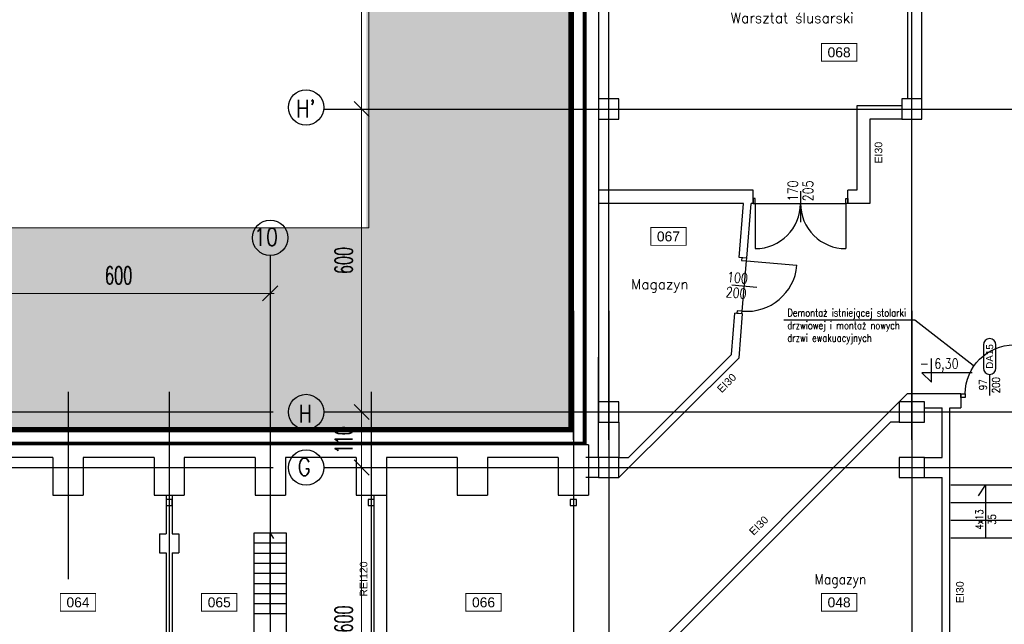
# Model space of a CAD drawing. Header units: centimetres. Extents: x -228435 to 56419, y -89367 to 477256.
# Tile 33 of 53: x -82798 to -63310, y 73896 to 85869. Entities that reach past the tile are written whole.
import ezdxf
from ezdxf.enums import TextEntityAlignment as Align

# ---------------------------------------------------------------- set-up
doc = ezdxf.new("R2010")
doc.units = ezdxf.units.CM
doc.header["$LTSCALE"] = 50
doc.header["$PDMODE"] = 35
doc.header["$PDSIZE"] = 0.1
doc.linetypes.add('Kondygnacja -1$0$HIDDEN2', pattern=[4.7625, 3.175, -1.5875])
doc.linetypes.add('Osie rzutów$0$DASHDOT2', pattern=[12.7, 6.35, -3.175, 0, -3.175])
doc.layers.get('0').update_dxf_attribs({"color": 8})
doc.layers.get('DEFPOINTS').update_dxf_attribs({"color": 8})
for name, color, linetype in [('Kondygnacja -1$0$ARCH_CIENKIE_IST', 8, 'Continuous'), ('Kondygnacja -1$0$ARCH_GRUNT', 8, 'Continuous'), ('Kondygnacja -1$0$ARCH_INFO_ETYK_DRZWI', 8, 'Continuous'), ('Kondygnacja -1$0$ARCH_INFO_ETYK_DRZWI_IST', 8, 'Continuous'), ('Kondygnacja -1$0$ARCH_INFO_KOTY_WYSOKOŚCIOWE_IST', 8, 'Continuous'), ('Kondygnacja -1$0$ARCH_INFO_ODPORNOŚĆ OGNIOWA', 8, 'Continuous'), ('Kondygnacja -1$0$ARCH_INFO_OPISY', 8, 'Continuous'), ('Kondygnacja -1$0$ARCH_INFO_OPISY_IST', 8, 'Continuous'), ('Kondygnacja -1$0$ARCH_INFO_SCHODY_IST', 8, 'Continuous'), ('Kondygnacja -1$0$ARCH_MUROWANE_IST', 8, 'Continuous'), ('Kondygnacja -1$0$ARCH_POMOCNICZE_IST', 8, 'Kondygnacja -1$0$HIDDEN2'), ('Kondygnacja -1$0$ARCH_SCHODY_IST', 8, 'Continuous'), ('Kondygnacja -1$0$ARCH_STAL_IST', 8, 'Continuous'), ('Kondygnacja -1$0$ARCH_STROP', 8, 'Continuous'), ('Kondygnacja -1$0$ARCH_WIDOK_IST', 8, 'Continuous'), ('Kondygnacja -1$0$ARCH_ŚLUSARKA_DRZWI', 8, 'Continuous'), ('Kondygnacja -1$0$ARCH_ŚLUSARKA_DRZWI_IST', 8, 'Continuous'), ('Kondygnacja -1$0$ARCH_ŻELBET_IST', 8, 'Continuous'), ('Osie rzutów$0$ARCH_INFO_OSIE_IST', 8, 'Osie rzutów$0$DASHDOT2'), ('Osie rzutów$0$ARCH_INFO_OSIE_OPISY_IST', 8, 'Continuous'), ('Pomieszczenia -1$0$ARCH_INFO_AREA_ETYKIETY_200', 8, 'Continuous')]:
    doc.layers.add(name, color=color, linetype=linetype)
doc.layers.add('Kondygnacja -1$0$RYSUNKOWE_NIEDRUK', color=8, linetype='Continuous', lineweight=9, plot=False)
doc.layers.add('Osie rzutów$0$ARCH_INFO_WYMIARY', color=8, linetype='Continuous', lineweight=9)
doc.styles.add('Kondygnacja -1$0$Arial', font='ARIAL.TTF')
doc.styles.add('Kondygnacja -1$0$Romans', font='Romans.shx', dxfattribs={"width": 0.7})
doc.styles.add('Kondygnacja -1$0$ROMANS-50-CM', font='romans.shx', dxfattribs={"width": 0.8, "height": 10})
doc.styles.add('Kondygnacja -1$0$Standard', font='txt')
doc.styles.add('Osie rzutów$0$ROMANS-250-CM', font='romans.shx', dxfattribs={"width": 0.8, "height": 50})
doc.styles.add('Osie rzutów$0$wymiary_cuprum', font='Romans.shx', dxfattribs={"width": 0.6})
doc.styles.add('Pomieszczenia -1$0$Arial', font='ARIAL.TTF')
doc.dimstyles.new('Kondygnacja -1$0$ISO-25', dxfattribs={"dimtxt": 2.5, "dimasz": 2.5, "dimexe": 1.25, "dimexo": 0.625, "dimtad": 1, "dimtxsty": 'Kondygnacja -1$0$Standard', "dimcen": 2.5, "dimadec": 0, "dimazin": 0, "dimtfac": 1, "dimtmove": 0, "dimatfit": 3, "dimfxl": 0, "dimarcsym": 0})
doc.dimstyles.new('Osie rzutów$0$ARCH_ CT', dxfattribs={"dimtxt": 20, "dimasz": 20, "dimexe": 12, "dimexo": 20, "dimgap": 5, "dimtad": 1, "dimdec": 1, "dimrnd": 0.5, "dimzin": 9, "dimdsep": 46, "dimtxsty": 'Osie rzutów$0$wymiary_cuprum', "dimblk": 'Osie rzutów$0$_Oblique', "dimcen": 8, "dimdle": 12, "dimclrd": 256, "dimclre": 256, "dimclrt": 55, "dimadec": 1, "dimazin": 0, "dimtfac": 1, "dimtdec": 1, "dimtmove": 1, "dimatfit": 2, "dimldrblk": 'Osie rzutów$0$_Dot', "dimfxl": 0, "dimtolj": 1, "dimtzin": 0, "dimlwd": -1, "dimlwe": -1, "dimarcsym": 0})

# ---------------------------------------------------------------- blocks, each defined once
blk = doc.blocks.new('Kondygnacja -1$0$T-drzwi_góra-200')
at = {"layer": 'Kondygnacja -1$0$ARCH_INFO_ETYK_DRZWI'}
blk.add_line((0, 0), (0, 60), dxfattribs=at)
blk.add_lwpolyline([(-17.5, 143.7), (-17.5, 77.5, 1), (17.5, 77.5), (17.5, 143.7, 1)], format="xyb", close=True, dxfattribs=at)
at = {"layer": 'Kondygnacja -1$0$ARCH_INFO_ETYK_DRZWI', "style": 'Kondygnacja -1$0$Arial'}
blk.add_attdef('ADS_DRZWI:SYMBOL', text='', height=20, rotation=90, dxfattribs=at).set_placement((0, 110.6), align=Align.MIDDLE)
at = {"layer": 'Kondygnacja -1$0$ARCH_INFO_ETYK_DRZWI', "style": 'Kondygnacja -1$0$Romans', "width": 0.8}
for tag, p in [('ADS_DRZWI:SZEROKOŚĆ', (-8, 30.5)), ('ADS_DRZWI:WYSOKOŚĆ', (29, 29.5))]:
    blk.add_attdef(tag, text='', height=22, rotation=90, dxfattribs=at).set_placement(p, align=Align.CENTER)
at = {"layer": 'Kondygnacja -1$0$ARCH_INFO_ETYK_DRZWI', "color": 1, "style": 'Kondygnacja -1$0$Arial'}
blk.add_attdef('ADS_DRZWI:ODPORNOŚĆ_OGNIOWA', text='', height=22, dxfattribs=at).set_placement((-0.1, -45.8), align=Align.BOTTOM_CENTER)
blk = doc.blocks.new('Kondygnacja -1$0$_Dot')
at = {"color": 0, "linetype": 'ByBlock', "lineweight": -2}
blk.add_line((-0.5, 0), (-1, 0), dxfattribs=at)
at = {"color": 0, "linetype": 'ByBlock', "const_width": 0.5}
blk.add_lwpolyline([(-0.25, 0, 1), (0.25, 0, 1)], format="xyb", close=True, dxfattribs=at)
blk = doc.blocks.new('Kondygnacja -1$0$DRZWI100')
blk.add_line((-50, 0), (-50, 100))
at = {"lineweight": -3}
for p, q in [((0, -25), (0, 25)), ((-50, 0), (-55, 0)), ((-55, 0), (-55, -10)), ((-50, -10), (-50, 0)), ((50, 0), (-50, 0)), ((55, 0), (50, 0)), ((50, 0), (50, -10)), ((55, -10), (55, 0)), ((-55, -10), (-50, -10)), ((50, -10), (55, -10))]:
    blk.add_line(p, q, dxfattribs=at)
blk.add_arc((-50, 0), 100, 0, 90, dxfattribs=at)
blk = doc.blocks.new('Pomieszczenia -1$0$etykieta_numer')
at = {"color": 0, "linetype": 'ByBlock', "const_width": 2.44}
blk.add_lwpolyline([(-50, -50), (-50, 0), (50, 0), (50, -50)], close=True, dxfattribs=at)
at = {"color": 0, "linetype": 'ByBlock', "style": 'Pomieszczenia -1$0$Arial'}
blk.add_attdef('AECAREA:NUMER_LOKALU', text='', height=28, dxfattribs=at).set_placement((0, -25), align=Align.MIDDLE)
blk = doc.blocks.new('Osie rzutów$0$_Oblique')
at = {"color": 0, "linetype": 'ByBlock', "lineweight": -2}
blk.add_line((-0.5, -0.5), (0.5, 0.5), dxfattribs=at)
blk = doc.blocks.new('*D1212')
at = {"layer": 'DEFPOINTS', "color": 0}
for p in [(4545, 13510), (4511, 12910), (4545, 12910)]:
    blk.add_point(p, dxfattribs=at)
at = {"layer": 'Osie rzutów$0$ARCH_INFO_WYMIARY'}
for p, q in [((4530, 13510), (4503, 13510)), ((4511, 13518), (4511, 12902)), ((4530, 12910), (4503, 12910))]:
    blk.add_line(p, q, dxfattribs=at)
at = {"layer": 'Osie rzutów$0$ARCH_INFO_WYMIARY', "xscale": 30, "yscale": 30, "zscale": 30}
for p, rotation in [((4511, 13510), 90), ((4511, 12910), 270)]:
    blk.add_blockref('Osie rzutów$0$_Oblique', p, dxfattribs=dict(at, rotation=rotation))
at = {"layer": 'Osie rzutów$0$ARCH_INFO_WYMIARY', "color": 55, "insert": (4475.5, 13210), "char_height": 35, "attachment_point": 5, "rotation": 90, "style": 'Osie rzutów$0$wymiary_cuprum'}
blk.add_mtext('\\A1;600', dxfattribs=at)
blk = doc.blocks.new('Osie rzutów$0$_Dot')
at = {"color": 0, "linetype": 'ByBlock', "lineweight": -2}
blk.add_line((-0.5, 0), (-1, 0), dxfattribs=at)
at = {"color": 0, "linetype": 'ByBlock', "const_width": 0.5}
blk.add_lwpolyline([(-0.25, 0, 1), (0.25, 0, 1)], format="xyb", close=True, dxfattribs=at)
blk = doc.blocks.new('*D1213')
at = {"layer": 'DEFPOINTS', "color": 0}
for p in [(4545, 12910), (4511, 12310), (4545, 12310)]:
    blk.add_point(p, dxfattribs=at)
at = {"layer": 'Osie rzutów$0$ARCH_INFO_WYMIARY'}
for p, q in [((4530, 12910), (4503, 12910)), ((4511, 12918), (4511, 12302)), ((4530, 12310), (4503, 12310))]:
    blk.add_line(p, q, dxfattribs=at)
at = {"layer": 'Osie rzutów$0$ARCH_INFO_WYMIARY', "xscale": 30, "yscale": 30, "zscale": 30}
for p, rotation in [((4511, 12910), 90), ((4511, 12310), 270)]:
    blk.add_blockref('Osie rzutów$0$_Oblique', p, dxfattribs=dict(at, rotation=rotation))
at = {"layer": 'Osie rzutów$0$ARCH_INFO_WYMIARY', "color": 55, "insert": (4475.5, 12610), "char_height": 35, "attachment_point": 5, "rotation": 90, "style": 'Osie rzutów$0$wymiary_cuprum'}
blk.add_mtext('\\A1;600', dxfattribs=at)
blk = doc.blocks.new('*D1223')
at = {"layer": 'DEFPOINTS', "color": 0}
for p in [(3730, 12581.6), (4330, 12581.6), (4330, 12544.9)]:
    blk.add_point(p, dxfattribs=at)
at = {"layer": 'Osie rzutów$0$ARCH_INFO_WYMIARY'}
for p, q in [((3730, 12566.6), (3730, 12536.9)), ((4330, 12566.6), (4330, 12536.9)), ((3722, 12544.9), (4338, 12544.9))]:
    blk.add_line(p, q, dxfattribs=at)
at = {"layer": 'Osie rzutów$0$ARCH_INFO_WYMIARY', "xscale": 30, "yscale": 30, "zscale": 30, "rotation": 180}
blk.add_blockref('Osie rzutów$0$_Oblique', (3730, 12544.9), dxfattribs=at)
at = {"layer": 'Osie rzutów$0$ARCH_INFO_WYMIARY', "xscale": 30, "yscale": 30, "zscale": 30}
blk.add_blockref('Osie rzutów$0$_Oblique', (4330, 12544.9), dxfattribs=at)
at = {"layer": 'Osie rzutów$0$ARCH_INFO_WYMIARY', "color": 55, "insert": (4030, 12580.4), "char_height": 35, "attachment_point": 5, "style": 'Osie rzutów$0$wymiary_cuprum'}
blk.add_mtext('\\A1;600', dxfattribs=at)
blk = doc.blocks.new('*D1257')
at = {"layer": 'DEFPOINTS', "color": 0}
for p in [(4545, 12200), (4511, 11600), (4545, 11600)]:
    blk.add_point(p, dxfattribs=at)
at = {"layer": 'Osie rzutów$0$ARCH_INFO_WYMIARY'}
for p, q in [((4530, 12200), (4503, 12200)), ((4511, 12208), (4511, 11592)), ((4530, 11600), (4503, 11600))]:
    blk.add_line(p, q, dxfattribs=at)
at = {"layer": 'Osie rzutów$0$ARCH_INFO_WYMIARY', "xscale": 30, "yscale": 30, "zscale": 30}
for p, rotation in [((4511, 12200), 90), ((4511, 11600), 270)]:
    blk.add_blockref('Osie rzutów$0$_Oblique', p, dxfattribs=dict(at, rotation=rotation))
at = {"layer": 'Osie rzutów$0$ARCH_INFO_WYMIARY', "color": 55, "insert": (4475.5, 11900), "char_height": 35, "attachment_point": 5, "rotation": 90, "style": 'Osie rzutów$0$wymiary_cuprum'}
blk.add_mtext('\\A1;600', dxfattribs=at)
blk = doc.blocks.new('*D1258')
at = {"layer": 'DEFPOINTS', "color": 0}
for p in [(4545, 12310), (4511, 12200), (4545, 12200)]:
    blk.add_point(p, dxfattribs=at)
at = {"layer": 'Osie rzutów$0$ARCH_INFO_WYMIARY'}
for p, q in [((4511, 12318), (4511, 12192)), ((4530, 12310), (4503, 12310)), ((4530, 12200), (4503, 12200))]:
    blk.add_line(p, q, dxfattribs=at)
at = {"layer": 'Osie rzutów$0$ARCH_INFO_WYMIARY', "xscale": 30, "yscale": 30, "zscale": 30}
for p, rotation in [((4511, 12310), 90), ((4511, 12200), 270)]:
    blk.add_blockref('Osie rzutów$0$_Oblique', p, dxfattribs=dict(at, rotation=rotation))
at = {"layer": 'Osie rzutów$0$ARCH_INFO_WYMIARY', "color": 55, "insert": (4475.5, 12255), "char_height": 35, "attachment_point": 5, "rotation": 90, "style": 'Osie rzutów$0$wymiary_cuprum'}
blk.add_mtext('\\A1;110', dxfattribs=at)
blk = doc.blocks.new('Osie rzutów')
at = {"layer": 'Osie rzutów$0$ARCH_INFO_OSIE_IST', "ltscale": 10}
for p, q in [((4930, 12255), (4930, 15006.6)), ((5000, 12255), (5000, 14934.6)), ((5600, 12255), (5600, 14934.6)), ((4436.04, 12910), (7599.14, 12910)), ((4330, 12619.9), (4330, 11235.9)), ((4930, 12510), (4930, 4623.26)), ((5000, 12510), (5000, 4512.32)), ((5600, 12510), (5600, 4512.32)), ((3930, 12349.95), (3930, 11978.96)), ((3930, 12349.95), (3930, 11978.96)), ((4130, 12349.95), (4130, 11235.9)), ((4130, 12349.95), (4130, 11235.9)), ((4530, 12349.95), (4530, 11235.9)), ((4530, 12349.95), (4530, 11235.9)), ((1578.78, 12310), (4336.04, 12310)), ((4436.04, 12310), (13655, 12310)), ((1573.48, 12200), (4336.04, 12200)), ((4436.04, 12200), (13655, 12200))]:
    blk.add_line(p, q, dxfattribs=at)
at = {"layer": 'Osie rzutów$0$ARCH_INFO_OSIE_OPISY_IST'}
for centre in [(4400.94, 12913.17), (4330, 12654.9), (4401.04, 12310), (4401.04, 12200)]:
    blk.add_circle(centre, 35, dxfattribs=at)
at = {"layer": 'Osie rzutów$0$ARCH_INFO_OSIE_OPISY_IST', "style": 'Osie rzutów$0$ROMANS-250-CM', "width": 0.8}
blk.add_text("H'", height=35, dxfattribs=at).set_placement((4400.63, 12910.85), align=Align.MIDDLE_CENTER)
for s, p in [('10', (4297.57, 12639.18)), ('H', (4386.34, 12289.43)), ('G', (4384.69, 12183.82))]:
    blk.add_text(s, height=35, dxfattribs=at).set_placement(p)
at = {"layer": 'Osie rzutów$0$ARCH_INFO_WYMIARY'}
for base, p1, p2, picture, middle in [((4511.04, 12910), (4544.98, 13510), (4544.98, 12910), '*D1212', (4475.54, 13210)), ((4511.04, 12310), (4544.98, 12910), (4544.98, 12310), '*D1213', (4475.54, 12610)), ((4511.04, 11600), (4544.98, 12200), (4544.98, 11600), '*D1257', (4475.54, 11900))]:
    dim = blk.add_linear_dim(base=base, p1=p1, p2=p2, angle=270, dimstyle='Osie rzutów$0$ARCH_ CT', override={"dimtxt": 35, "dimasz": 30, "dimexe": 8, "dimexo": 15, "dimgap": 18, "dimdle": 8}, dxfattribs=at)
    dim.commit()
    dim.dimension.update_dxf_attribs({"geometry": picture, "text_midpoint": middle})
dim = blk.add_linear_dim(base=(4330, 12544.9), p1=(3730, 12581.6), p2=(4330, 12581.6), dimstyle='Osie rzutów$0$ARCH_ CT', override={"dimtxt": 35, "dimasz": 30, "dimexe": 8, "dimexo": 15, "dimgap": 18, "dimdle": 8}, dxfattribs=at)
dim.commit()
dim.dimension.update_dxf_attribs({"geometry": '*D1223', "text_midpoint": (4030, 12580.4)})
dim = blk.add_linear_dim(base=(4511.04, 12200), p1=(4544.98, 12310), p2=(4544.98, 12200), angle=270, dimstyle='Osie rzutów$0$ARCH_ CT', override={"dimtxt": 35, "dimasz": 30, "dimexe": 8, "dimexo": 15, "dimgap": 18, "dimdle": 8}, dxfattribs=at)
dim.commit()
dim.dimension.update_dxf_attribs({"geometry": '*D1258', "text_midpoint": (4511.04, 12255), "dimtype": 160})

msp = doc.modelspace()

# ---------------------------------------------------------------- hatches: boundary and pattern name
at = {"layer": 'Kondygnacja -1$0$ARCH_GRUNT', "linetype": 'Continuous', "lineweight": 5}
h = msp.add_hatch(dxfattribs=at)
h.set_pattern_fill('EARTH', color=256, scale=150.000081, angle=45, style=0)
h.set_pattern_definition([(45, (-121190, -45000), (-1e-09, 1347.039), [952.5005, -952.5005]), (45, (-121442.6, -44747.4), (-1e-09, 1347.039), [952.5005, -952.5005]), (45, (-121695.1, -44494.9), (-1e-09, 1347.039), [952.5005, -952.5005]), (135, (-121695.1, -44326.5), (-1347.039, -1e-09), [952.5005, -952.5005]), (135, (-121442.6, -44073.9), (-1347.039, -1e-09), [952.5005, -952.5005]), (135, (-121190, -43821.3), (-1347.039, -1e-09), [952.5005, -952.5005])])
h.paths.add_polyline_path([(-109850.334, 65464.54), (-97564.874, 77750), (-71940, 77750), (-71940, 102850), (-71340, 102850), (-71340, 107695.961), (-72564.602, 107695.961), (-72564.602, 111320.961), (-71299.602, 111320.961), (-71299.602, 113038.164), (-71299.602, 113085.615), (-38104.719, 146280.499), (-35336.87, 143512.65), (-32387.286, 143512.65), (-29619.437, 146280.499), (-15887.424, 132548.485), (-20681.608, 127754.301), (-18970.409, 126043.102), (-21169.511, 123844), (-22880.71, 125555.199), (-45759.15, 102620.19), (-33988.959, 90850), (-21840, 90850), (-21840, 82420), (-19240, 82420), (-19240, 79646.447), (-20201.612, 78684.835), (-20986.447, 77900), (-10115.736, 77900), (13884.264, 53900), (20160, 53900), (20160, 43250), (14310, 43250), (14310, 41250), (18310, 41250), (21160, 41250), (27960, 41250), (27960, 45438.932), (24160, 47462.647), (24160, 57900), (15541.118, 57900), (-8458.882, 81900), (-15240, 81900), (-15240, 86020), (-17840, 86020), (-17840, 94850), (-32332.105, 94850), (-40105.786, 102623.681), (-22877.215, 119894.85), (-21169.511, 118187.146), (-13313.555, 126043.102), (-15024.753, 127754.301), (-10230.569, 132548.485), (-29619.437, 151937.353), (-33862.078, 147694.712), (-38104.719, 151937.353), (-74721.111, 115320.961), (-76564.602, 115320.961), (-76564.602, 103695.961), (-75940, 103695.961), (-75940, 81750), (-99221.728, 81750), (-112678.761, 68292.967)])

# ---------------------------------------------------------------- linework, layer by layer
at = {"layer": 'Kondygnacja -1$0$ARCH_CIENKIE_IST'}
for points in [[(-95340, 77485), (-71625, 77485), (-71625, 102585), (-71025, 102585), (-71025, 107120.721)], [(-95340, 77465), (-71605, 77465), (-71605, 102565), (-71005, 102565), (-71005, 107120.721)]]:
    msp.add_lwpolyline(points, dxfattribs=at)
at = {"layer": 'Kondygnacja -1$0$ARCH_INFO_KOTY_WYSOKOŚCIOWE_IST'}
msp.add_lwpolyline([(-63944.914, 78878.603), (-64942.098, 78878.603), (-64754.598, 78691.103), (-64754.598, 79159.536)], dxfattribs=at)
at = {"layer": 'Kondygnacja -1$0$ARCH_INFO_OPISY_IST'}
for p, q in [((-77840, 74100), (-77840, 75700)), ((-77840, 75700), (-77772.306, 75592.304))]:
    msp.add_line(p, q, dxfattribs=at)
at = {"layer": 'Kondygnacja -1$0$ARCH_INFO_SCHODY_IST'}
msp.add_lwpolyline([(-63821.772, 76436.913), (-63680, 76650), (-63680, 75600)], dxfattribs=at)
at = {"layer": 'Kondygnacja -1$0$ARCH_MUROWANE_IST', "ltscale": 4}
for p, q in [((-64940, 84300), (-64940, 88695)), ((-65220, 84300), (-65220, 87440)), ((-65340, 84160), (-66230, 84160)), ((-66230, 84160), (-66230, 82490)), ((-65340, 83900), (-65970, 83900)), ((-65970, 83900), (-65970, 82230)), ((-68280, 82490), (-71340, 82490)), ((-68280, 82230), (-68280, 82490)), ((-66410, 82230), (-66410, 82490)), ((-66230, 82490), (-66410, 82490)), ((-68470.593, 82230), (-71340, 82230)), ((-68555.299, 81156.746), (-68470.593, 82230)), ((-68405.889, 81143.444), (-68320, 82230)), ((-68280, 82230), (-68320, 82230)), ((-68280, 82230), (-68320, 82230)), ((-65970, 82230), (-66410, 82230)), ((-65970, 82230), (-66410, 82230)), ((-68405.889, 81143.444), (-68555.299, 81156.746)), ((-68492.441, 80046.799), (-68641.85, 80060.101)), ((-68560, 79172.095), (-68492.441, 80046.799)), ((-70940, 76800), (-68560, 79172.095)), ((-70197.647, 73490), (-65230.078, 78460)), ((-64170, 78460), (-65230.078, 78460)), ((-64170, 78460), (-64170, 78180)), ((-64890, 78180), (-64540, 78180)), ((-64540, 77200), (-64540, 78180)), ((-64390, 73190), (-64390, 78180)), ((-64390, 78180), (-64170, 78180)), ((-69770, 73690), (-65562.059, 77900)), ((-65390, 77900), (-65562.059, 77900)), ((-64890, 77200), (-64540, 77200)), ((-71340, 76800), (-71590, 76800)), ((-64890, 76800), (-64540, 76800)), ((-64540, 73490), (-64540, 76800)), ((-79900, 76450), (-79900, 75690)), ((-79780, 76450), (-79780, 75690)), ((-75790, 76450), (-75790, 69440)), ((-75540, 76450), (-75540, 73450)), ((-80030, 75690), (-79900, 75690)), ((-80030, 75690), (-80030, 75310)), ((-79780, 75690), (-79650, 75690)), ((-79650, 75690), (-79650, 75310)), ((-80030, 75310), (-79900, 75310)), ((-79900, 75310), (-79900, 69440)), ((-79780, 75310), (-79650, 75310)), ((-79780, 75310), (-79780, 69440))]:
    msp.add_line(p, q, dxfattribs=at)
at = {"layer": 'Kondygnacja -1$0$ARCH_MUROWANE_IST', "ltscale": 4, "const_width": 100}
msp.add_lwpolyline([(-95340, 77750), (-71890, 77750), (-71890, 102850), (-71290, 102850), (-71290, 107120.721)], dxfattribs=at)
at = {"layer": 'Kondygnacja -1$0$ARCH_MUROWANE_IST', "ltscale": 4}
for points in [[(-95340, 77500), (-71640, 77500), (-71640, 102600), (-71040, 102600), (-71040, 107120.721)], [(-70940, 77900), (-70940, 77200), (-70749.525, 77200), (-68706.817, 79236.937), (-68641.85, 80060.101)]]:
    msp.add_lwpolyline(points, dxfattribs=at)
at = {"layer": 'Kondygnacja -1$0$ARCH_POMOCNICZE_IST', "const_width": 20}
msp.add_lwpolyline([(-95340, 77475), (-71615, 77475), (-71615, 102575), (-71015, 102575), (-71015, 107120.721)], dxfattribs=at)
at = {"layer": 'Kondygnacja -1$0$ARCH_SCHODY_IST'}
for p, q in [((-62990, 76650), (-64370, 76650)), ((-62990, 76300), (-64370, 76300)), ((-62990, 75950), (-64370, 75950)), ((-62990, 75600), (-64370, 75600))]:
    msp.add_line(p, q, dxfattribs=at)
at = {"layer": 'Kondygnacja -1$0$ARCH_STAL_IST'}
for points in [[(-79900, 76250), (-79780, 76250), (-79780, 76370), (-79900, 76370)], [(-75900, 76250), (-75780, 76250), (-75780, 76370), (-75900, 76370)], [(-71900, 76250), (-71780, 76250), (-71780, 76370), (-71900, 76370)]]:
    msp.add_lwpolyline(points, close=True, dxfattribs=at)
at = {"layer": 'Kondygnacja -1$0$ARCH_WIDOK_IST'}
for p, q in [((-77515, 75700), (-78165, 75700)), ((-78165, 75700), (-78165, 71700)), ((-77515, 71700), (-77515, 75700)), ((-77515, 75500), (-78165, 75500)), ((-77515, 75300), (-78165, 75300)), ((-77515, 75100), (-78165, 75100)), ((-77515, 74900), (-78165, 74900)), ((-77515, 74700), (-78165, 74700)), ((-77515, 74500), (-78165, 74500)), ((-77515, 74300), (-78165, 74300)), ((-77515, 74100), (-78165, 74100))]:
    msp.add_line(p, q, dxfattribs=at)
at = {"layer": 'Kondygnacja -1$0$ARCH_ŚLUSARKA_DRZWI', "linetype": 'Continuous', "lineweight": -3}
msp.add_lwpolyline([(-64085, 78390), (-64170, 78390), (-64170, 78460), (-64085, 78460)], close=True, dxfattribs=at)
at = {"layer": 'Kondygnacja -1$0$ARCH_ŚLUSARKA_DRZWI', "linetype": 'Continuous', "lineweight": -3, "extrusion": (0, 0, -1)}
msp.add_arc((63115, 78460), 970, 0, 90, dxfattribs=at)
at = {"layer": 'Kondygnacja -1$0$ARCH_ŚLUSARKA_DRZWI_IST'}
for p, q in [((-67345, 82471.031), (-67345, 81859.487)), ((-68240, 82230), (-66450, 82230))]:
    msp.add_line(p, q, dxfattribs=at)
for points in [[(-68240, 82230), (-68240, 82330), (-68280, 82330), (-68280, 82230), (-68240, 82230), (-68240, 81335)], [(-66450, 82230), (-66450, 82330), (-66410, 82330), (-66410, 82230), (-66450, 82230), (-66450, 81335)]]:
    msp.add_lwpolyline(points, dxfattribs=at)
for centre, radius, start, end in [((-68240, 82230), 895, 270, 0), ((-66450.029, 82229.93), 894.93, 179.9955223, 270.0018547)]:
    msp.add_arc(centre, radius, start, end, dxfattribs=at)
at = {"layer": 'Kondygnacja -1$0$ARCH_ŻELBET_IST', "ltscale": 4}
for p, q in [((-71590, 102550), (-71590, 77450)), ((-71340, 102300), (-71340, 77950)), ((-71340, 77200), (-71340, 79188.796)), ((-71340, 77200), (-71340, 79188.796)), ((-71540, 77450), (-95340, 77450)), ((-82140, 77200), (-83540, 77200)), ((-80140, 77200), (-81540, 77200)), ((-78140, 77200), (-79540, 77200)), ((-76140, 77200), (-77540, 77200)), ((-74140, 77200), (-75540, 77200)), ((-72140, 77200), (-73540, 77200)), ((-71340, 77200), (-71590, 77200))]:
    msp.add_line(p, q, dxfattribs=at)
at = {"layer": 'Kondygnacja -1$0$ARCH_ŻELBET_IST', "ltscale": 2}
for p, q in [((-71540, 77450), (-71540, 76450)), ((-82140, 77200), (-82140, 76450)), ((-81540, 77200), (-81540, 76450)), ((-80140, 77200), (-80140, 76450)), ((-79540, 77200), (-79540, 76450)), ((-78140, 77200), (-78140, 76450)), ((-77540, 77200), (-77540, 76450)), ((-76140, 77200), (-76140, 76450)), ((-75540, 77200), (-75540, 76450)), ((-74140, 77200), (-74140, 76450)), ((-73540, 77200), (-73540, 76450)), ((-72140, 77200), (-72140, 76450)), ((-82140, 76450), (-81540, 76450)), ((-80140, 76450), (-79540, 76450)), ((-78140, 76450), (-77540, 76450)), ((-76140, 76450), (-75540, 76450)), ((-74140, 76450), (-73540, 76450)), ((-72140, 76450), (-71540, 76450))]:
    msp.add_line(p, q, dxfattribs=at)
at = {"layer": 'Kondygnacja -1$0$ARCH_ŻELBET_IST', "ltscale": 4}
for points in [[(-71340, 83900), (-70940, 83900), (-70940, 84300), (-71340, 84300)], [(-65340, 83900), (-64940, 83900), (-64940, 84300), (-65340, 84300)], [(-71340, 77900), (-70940, 77900), (-70940, 78300), (-71340, 78300)], [(-71340, 77900), (-70940, 77900), (-70940, 78300), (-71340, 78300)], [(-65390, 77900), (-64890, 77900), (-64890, 78300), (-65390, 78300)], [(-71340, 76800), (-70940, 76800), (-70940, 77200), (-71340, 77200)], [(-71340, 76800), (-70940, 76800), (-70940, 77200), (-71340, 77200)], [(-65390, 76800), (-64890, 76800), (-64890, 77200), (-65390, 77200)]]:
    msp.add_lwpolyline(points, close=True, dxfattribs=at)
at = {"layer": 'Kondygnacja -1$0$RYSUNKOWE_NIEDRUK', "linetype": 'Continuous', "lineweight": 5}
msp.add_lwpolyline([(-75890, 103695.961), (-75890, 81750), (-99171.728, 81750), (-112628.761, 68292.967), (-109800.334, 65464.54), (-97514.874, 77750), (-71890, 77750), (-71890, 102850)], dxfattribs=at)

# ---------------------------------------------------------------- block references
at = {"layer": 'Kondygnacja -1$0$ARCH_STROP', "linetype": 'Continuous', "lineweight": -3}
ref = msp.add_blockref('Kondygnacja -1$0$T-drzwi_góra-200', (-63600, 78425), dxfattribs=dict(at, xscale=7, yscale=7, zscale=7))
ref.add_attrib('ADS_DRZWI:SYMBOL', 'DA15', dxfattribs={"layer": 'Kondygnacja -1$0$ARCH_INFO_ETYK_DRZWI', "height": 140, "rotation": 90, "style": 'Kondygnacja -1$0$Arial'}).set_placement((-63600, 79199.119), align=Align.MIDDLE)
ref.add_attrib('ADS_DRZWI:SZEROKOŚĆ', '97', dxfattribs={"layer": 'Kondygnacja -1$0$ARCH_INFO_ETYK_DRZWI', "height": 154, "rotation": 90, "style": 'Kondygnacja -1$0$Romans', "width": 0.8}).set_placement((-63656, 78638.462), align=Align.CENTER)
ref.add_attrib('ADS_DRZWI:WYSOKOŚĆ', '200', dxfattribs={"layer": 'Kondygnacja -1$0$ARCH_INFO_ETYK_DRZWI', "height": 154, "rotation": 90, "style": 'Kondygnacja -1$0$Romans', "width": 0.8}).set_placement((-63397, 78631.273), align=Align.CENTER)
at = {"layer": 'Kondygnacja -1$0$ARCH_ŚLUSARKA_DRZWI_IST', "xscale": 9.999999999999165, "yscale": 10, "zscale": 10, "rotation": 264.9123588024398}
msp.add_blockref('Kondygnacja -1$0$DRZWI100', (-68454.663, 80595.611), dxfattribs=at)
at = {"layer": 'Osie rzutów$0$ARCH_INFO_OSIE_IST', "xscale": 10, "yscale": 10, "zscale": 10}
msp.add_blockref('Osie rzutów', (-121140, -45000), dxfattribs=at)
at = {"layer": 'Pomieszczenia -1$0$ARCH_INFO_AREA_ETYKIETY_200', "linetype": 'Continuous', "lineweight": -3}
ref = msp.add_blockref('Pomieszczenia -1$0$etykieta_numer', (-66579.918, 85397.318, 6300), dxfattribs=dict(at, xscale=7, yscale=7, zscale=10))
ref.add_attrib('AECAREA:NUMBER', '068', dxfattribs={"layer": '0', "color": 0, "linetype": 'ByBlock', "height": 196, "style": 'Pomieszczenia -1$0$Arial'}).set_placement((-66579.918, 85222.318, 6300), align=Align.MIDDLE)
ref = msp.add_blockref('Pomieszczenia -1$0$etykieta_numer', (-69957.855, 81751.59, 6300), dxfattribs=dict(at, xscale=7, yscale=7, zscale=10))
ref.add_attrib('AECAREA:NUMBER', '067', dxfattribs={"layer": '0', "color": 0, "linetype": 'ByBlock', "height": 196, "style": 'Pomieszczenia -1$0$Arial'}).set_placement((-69957.855, 81576.59, 6300), align=Align.MIDDLE)
ref = msp.add_blockref('Pomieszczenia -1$0$etykieta_numer', (-81644.185, 74505.532, 6300), dxfattribs=dict(at, xscale=7, yscale=7, zscale=10))
ref.add_attrib('AECAREA:NUMBER', '064', dxfattribs={"layer": '0', "color": 0, "linetype": 'ByBlock', "height": 196, "style": 'Pomieszczenia -1$0$Arial'}).set_placement((-81644.185, 74330.532, 6300), align=Align.MIDDLE)
ref = msp.add_blockref('Pomieszczenia -1$0$etykieta_numer', (-78848.966, 74505.532, 6300), dxfattribs=dict(at, xscale=7, yscale=7, zscale=10))
ref.add_attrib('AECAREA:NUMBER', '065', dxfattribs={"layer": '0', "color": 0, "linetype": 'ByBlock', "height": 196, "style": 'Pomieszczenia -1$0$Arial'}).set_placement((-78848.966, 74330.532, 6300), align=Align.MIDDLE)
ref = msp.add_blockref('Pomieszczenia -1$0$etykieta_numer', (-73617.571, 74505.532, 6300), dxfattribs=dict(at, xscale=7, yscale=7, zscale=10))
ref.add_attrib('AECAREA:NUMBER', '066', dxfattribs={"layer": '0', "color": 0, "linetype": 'ByBlock', "height": 196, "style": 'Pomieszczenia -1$0$Arial'}).set_placement((-73617.571, 74330.532, 6300), align=Align.MIDDLE)
ref = msp.add_blockref('Pomieszczenia -1$0$etykieta_numer', (-66579.918, 74505.532, 6300), dxfattribs=dict(at, xscale=7, yscale=7, zscale=10))
ref.add_attrib('AECAREA:NUMBER', '048', dxfattribs={"layer": '0', "color": 0, "linetype": 'ByBlock', "height": 196, "style": 'Pomieszczenia -1$0$Arial'}).set_placement((-66579.918, 74330.532, 6300), align=Align.MIDDLE)

# ---------------------------------------------------------------- texts
at = {"layer": 'Kondygnacja -1$0$ARCH_INFO_ETYK_DRZWI_IST', "char_height": 200, "width": 100, "attachment_point": 5, "line_spacing_factor": 0.9, "style": 'Kondygnacja -1$0$ROMANS-50-CM'}
for s, insert, rotation in [('170\\P205', (-67344.959, 82479.201), 90), ('100\\P200', (-68604.072, 80608.913), 354.9123588)]:
    msp.add_mtext(s, dxfattribs=dict(at, insert=insert, rotation=rotation))
at = {"layer": 'Kondygnacja -1$0$ARCH_INFO_KOTY_WYSOKOŚCIOWE_IST', "insert": (-64983.808, 79028.231), "char_height": 200, "width": 976.18926, "attachment_point": 4, "line_spacing_factor": 0.9, "style": 'Kondygnacja -1$0$ROMANS-50-CM'}
msp.add_mtext('- 6,30', dxfattribs=at)
at = {"layer": 'Kondygnacja -1$0$ARCH_INFO_ODPORNOŚĆ OGNIOWA', "char_height": 150, "width": 533.32525, "attachment_point": 5, "style": 'Kondygnacja -1$0$Arial'}
for s, insert, rotation in [('EI30', (-65800.11, 83235.402), 90), ('EI30', (-68805.666, 78672.526), 45), ('EI30', (-68170.907, 75850.899), 45), ('\\PREI120', (-76116.303, 74792.251), 90), ('EI30', (-64188.462, 74531.47), 90)]:
    msp.add_mtext(s, dxfattribs=dict(at, insert=insert, rotation=rotation))
at = {"layer": 'Kondygnacja -1$0$ARCH_INFO_OPISY', "insert": (-67604.803, 80141.924), "char_height": 150, "width": 3332.02089, "attachment_point": 1, "style": 'Kondygnacja -1$0$ROMANS-50-CM'}
msp.add_mtext('Demontaż istniejącej stolarki drzwiowej i montaż nowych\\Pdrzwi ewakuacyjnych', dxfattribs=at)
at = {"layer": 'Kondygnacja -1$0$ARCH_INFO_OPISY_IST', "char_height": 200, "width": 2796.22902, "attachment_point": 1, "style": 'Kondygnacja -1$0$ROMANS-50-CM'}
for s, insert in [('{\\W1;Warsztat ślusarski}', (-68726.22, 86002.527)), ('{\\W1;Magazyn}', (-70699.998, 80729.858)), ('{\\W0.9;Magazyn}', (-67067.107, 74887.48))]:
    msp.add_mtext(s, dxfattribs=dict(at, insert=insert))
at = {"layer": 'Kondygnacja -1$0$ARCH_INFO_SCHODY_IST', "insert": (-63680, 75971.62), "char_height": 150, "width": 100, "attachment_point": 5, "rotation": 90, "style": 'Kondygnacja -1$0$ROMANS-50-CM'}
msp.add_mtext('4x13 35', dxfattribs=at)

# ---------------------------------------------------------------- leaders
at = {"layer": 'Kondygnacja -1$0$ARCH_INFO_OPISY'}
msp.add_leader([(-63927.709, 79019.078), (-65082.008, 79920.366), (-67672.605, 79920.366)], dimstyle='Kondygnacja -1$0$ISO-25', override={"dimscale": 5, "dimasz": 2, "dimtad": 0, "dimldrblk": 'Kondygnacja -1$0$_Dot'}, dxfattribs=at)

doc.saveas('drawing.dxf')
